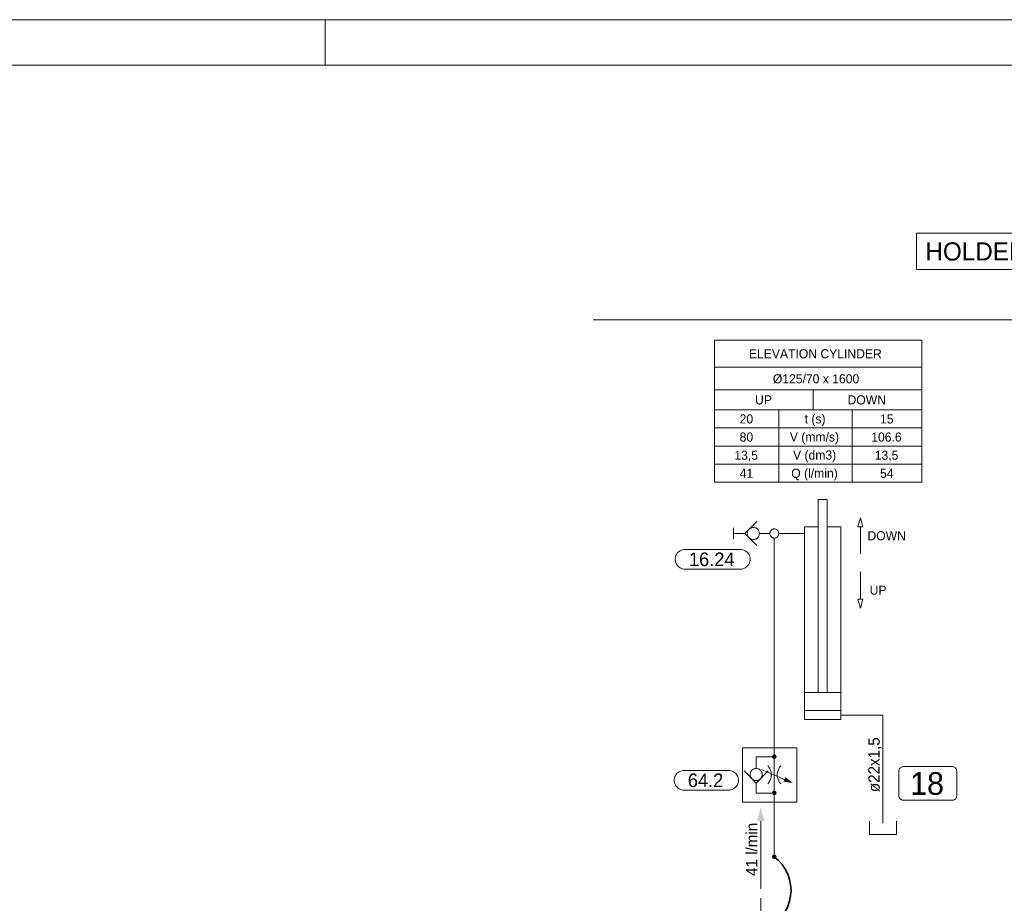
# Model space of a CAD drawing. Header units: millimetres. Extents: x 0 to 203, y 0 to 47.
# Tile 92 of 196: x 24 to 33, y 39 to 47. Entities that reach past the tile are written whole.
import ezdxf

# ---------------------------------------------------------------- set-up
doc = ezdxf.new("R2010")
doc.units = ezdxf.units.MM
for name, color, linetype in [('PDF_Geomertry', 7, 'Continuous'), ('PDF_Solid Fills', 7, 'Continuous'), ('PDF_Text', 7, 'Continuous')]:
    doc.layers.add(name, color=color, linetype=linetype)
doc.styles.add('PDF Arial', font='txt')
doc.styles.add('PDF Arial Bold', font='txt')

msp = doc.modelspace()

# ---------------------------------------------------------------- hatches: boundary and pattern name
at = {"layer": 'PDF_Solid Fills', "transparency": 33554559}
for points in [[(30.7063, 40.3785), (30.6862, 40.3785), (30.6868, 40.3813)], [(30.7063, 40.3785), (30.6868, 40.3757), (30.6862, 40.3785)], [(30.7063, 40.3785), (30.6868, 40.3832), (30.6882, 40.386)], [(30.7063, 40.3785), (30.6868, 40.3813), (30.6868, 40.3832)], [(30.7063, 40.3785), (30.6868, 40.3735), (30.6868, 40.3757)], [(30.7063, 40.3785), (30.6882, 40.3707), (30.6868, 40.3735)], [(30.7063, 40.3785), (30.6882, 40.386), (30.689, 40.3882)], [(30.7063, 40.3785), (30.689, 40.3687), (30.6882, 40.3707)], [(30.7063, 40.3785), (30.689, 40.3882), (30.6904, 40.3901)], [(30.7063, 40.3785), (30.6904, 40.3665), (30.689, 40.3687)], [(30.7063, 40.3785), (30.6904, 40.3901), (30.6924, 40.3924)], [(30.7063, 40.3785), (30.6924, 40.3646), (30.6904, 40.3665)], [(30.7063, 40.3785), (30.6924, 40.3924), (30.6938, 40.3937)], [(30.7063, 40.3785), (30.6938, 40.3632), (30.6924, 40.3646)], [(30.7063, 40.3785), (30.6938, 40.3937), (30.6965, 40.3957)], [(30.7063, 40.3785), (30.6965, 40.3618), (30.6938, 40.3632)], [(30.7063, 40.3785), (30.6965, 40.3957), (30.6987, 40.3965)], [(30.7063, 40.3785), (30.6987, 40.3604), (30.6965, 40.3618)], [(30.7063, 40.3785), (30.6987, 40.3965), (30.7007, 40.3971)], [(30.7063, 40.3785), (30.7007, 40.3596), (30.6987, 40.3604)], [(30.7063, 40.3785), (30.7007, 40.3971), (30.7035, 40.3979)], [(30.7063, 40.3785), (30.7035, 40.359), (30.7007, 40.3596)], [(30.7063, 40.3785), (30.7035, 40.3979), (30.7063, 40.3979)], [(30.7063, 40.3785), (30.7063, 40.359), (30.7035, 40.359)], [(30.7063, 40.3785), (30.7085, 40.3979), (30.7113, 40.3971)], [(30.7063, 40.3785), (30.7063, 40.3979), (30.7085, 40.3979)], [(30.7063, 40.3785), (30.7113, 40.3971), (30.714, 40.3965)], [(30.7063, 40.3785), (30.714, 40.3965), (30.716, 40.3957)], [(30.7063, 40.3785), (30.716, 40.3957), (30.7182, 40.3937)], [(30.7063, 40.3785), (30.7182, 40.3937), (30.7201, 40.3924)], [(30.7063, 40.3785), (30.7201, 40.3924), (30.7215, 40.3901)], [(30.7063, 40.3785), (30.7215, 40.3901), (30.7229, 40.3882)], [(30.7063, 40.3785), (30.7229, 40.3882), (30.7243, 40.386)], [(30.7063, 40.3785), (30.7243, 40.386), (30.7251, 40.3832)], [(30.7063, 40.3785), (30.7251, 40.3832), (30.7257, 40.3813)], [(30.7063, 40.3785), (30.7257, 40.3813), (30.7257, 40.3785)], [(30.7063, 40.3785), (30.7085, 40.359), (30.7063, 40.359)], [(30.7063, 40.3785), (30.7113, 40.3596), (30.7085, 40.359)], [(30.7063, 40.3785), (30.714, 40.3604), (30.7113, 40.3596)], [(30.7063, 40.3785), (30.716, 40.3618), (30.714, 40.3604)], [(30.7063, 40.3785), (30.7182, 40.3632), (30.716, 40.3618)], [(30.7063, 40.3785), (30.7201, 40.3646), (30.7182, 40.3632)], [(30.7063, 40.3785), (30.7215, 40.3665), (30.7201, 40.3646)], [(30.7063, 40.3785), (30.7229, 40.3687), (30.7215, 40.3665)], [(30.7063, 40.3785), (30.7243, 40.3707), (30.7229, 40.3687)], [(30.7063, 40.3785), (30.7251, 40.3735), (30.7243, 40.3707)], [(30.7063, 40.3785), (30.7257, 40.3757), (30.7251, 40.3735)], [(30.7063, 40.3785), (30.7257, 40.3785), (30.7257, 40.3757)], [(30.7063, 40.0637), (30.6862, 40.0637), (30.6868, 40.0665)], [(30.7063, 40.0637), (30.6868, 40.0618), (30.6862, 40.0637)], [(30.7063, 40.0637), (30.6868, 40.0693), (30.6882, 40.0715)], [(30.7063, 40.0637), (30.6868, 40.0665), (30.6868, 40.0693)], [(30.7063, 40.0637), (30.6868, 40.059), (30.6868, 40.0618)], [(30.7063, 40.0637), (30.6882, 40.0568), (30.6868, 40.059)], [(30.7063, 40.0637), (30.6882, 40.0715), (30.689, 40.0743)], [(30.7063, 40.0637), (30.689, 40.054), (30.6882, 40.0568)], [(30.7063, 40.0637), (30.689, 40.0743), (30.6904, 40.0763)], [(30.7063, 40.0637), (30.6904, 40.0521), (30.689, 40.054)], [(30.7063, 40.0637), (30.6904, 40.0763), (30.6924, 40.0776)], [(30.7063, 40.0637), (30.6924, 40.0499), (30.6904, 40.0521)], [(30.7063, 40.0637), (30.6924, 40.0776), (30.6938, 40.0799)], [(30.7063, 40.0637), (30.6938, 40.0485), (30.6924, 40.0499)], [(30.7063, 40.0637), (30.6938, 40.0799), (30.6965, 40.0813)], [(30.7063, 40.0637), (30.6965, 40.0471), (30.6938, 40.0485)], [(30.7063, 40.0637), (30.6965, 40.0813), (30.6987, 40.0826)], [(30.7063, 40.0637), (30.6987, 40.0457), (30.6965, 40.0471)], [(30.7063, 40.0637), (30.6987, 40.0826), (30.7007, 40.0832)], [(30.7063, 40.0637), (30.7007, 40.0451), (30.6987, 40.0457)], [(30.7063, 40.0637), (30.7007, 40.0832), (30.7035, 40.0832)], [(30.7063, 40.0637), (30.7035, 40.0443), (30.7007, 40.0451)], [(30.7063, 40.0637), (30.7035, 40.0832), (30.7063, 40.084)], [(30.7063, 40.0637), (30.7063, 40.0443), (30.7035, 40.0443)], [(30.7063, 40.0637), (30.7063, 40.084), (30.7085, 40.0832)], [(30.7063, 40.0637), (30.7113, 40.0832), (30.714, 40.0826)], [(30.7063, 40.0637), (30.7085, 40.0832), (30.7113, 40.0832)], [(30.7063, 40.0637), (30.714, 40.0826), (30.716, 40.0813)], [(30.7063, 40.0637), (30.716, 40.0813), (30.7182, 40.0799)], [(30.7063, 40.0637), (30.7182, 40.0799), (30.7201, 40.0776)], [(30.7063, 40.0637), (30.7201, 40.0776), (30.7215, 40.0763)], [(30.7063, 40.0637), (30.7215, 40.0763), (30.7229, 40.0743)], [(30.7063, 40.0637), (30.7229, 40.0743), (30.7243, 40.0715)], [(30.7063, 40.0637), (30.7243, 40.0715), (30.7251, 40.0693)], [(30.7063, 40.0637), (30.7251, 40.0693), (30.7257, 40.0665)], [(30.7063, 40.0637), (30.7257, 40.0665), (30.7257, 40.0637)], [(30.7063, 40.0637), (30.7085, 40.0443), (30.7063, 40.0443)], [(30.7063, 40.0637), (30.7113, 40.0451), (30.7085, 40.0443)], [(30.7063, 40.0637), (30.714, 40.0457), (30.7113, 40.0451)], [(30.7063, 40.0637), (30.716, 40.0471), (30.714, 40.0457)], [(30.7063, 40.0637), (30.7182, 40.0485), (30.716, 40.0471)], [(30.7063, 40.0637), (30.7201, 40.0499), (30.7182, 40.0485)], [(30.7063, 40.0637), (30.7215, 40.0521), (30.7201, 40.0499)], [(30.7063, 40.0637), (30.7229, 40.054), (30.7215, 40.0521)], [(30.7063, 40.0637), (30.7243, 40.0568), (30.7229, 40.054)], [(30.7063, 40.0637), (30.7251, 40.059), (30.7243, 40.0568)], [(30.7063, 40.0637), (30.7257, 40.0618), (30.7251, 40.059)], [(30.7063, 40.0637), (30.7257, 40.0637), (30.7257, 40.0618)], [(30.7063, 39.5104), (30.6862, 39.5104), (30.6868, 39.5124)], [(30.7063, 39.5104), (30.6868, 39.5076), (30.6862, 39.5104)], [(30.7063, 39.5104), (30.6868, 39.5151), (30.6882, 39.5174)], [(30.7063, 39.5104), (30.6868, 39.5124), (30.6868, 39.5151)], [(30.7063, 39.5104), (30.6868, 39.5049), (30.6868, 39.5076)], [(30.7063, 39.5104), (30.6882, 39.5026), (30.6868, 39.5049)], [(30.7063, 39.5104), (30.6882, 39.5174), (30.689, 39.5201)], [(30.7063, 39.5104), (30.689, 39.4999), (30.6882, 39.5026)], [(30.7063, 39.5104), (30.689, 39.5201), (30.6904, 39.5221)], [(30.7063, 39.5104), (30.6904, 39.4979), (30.689, 39.4999)], [(30.7063, 39.5104), (30.6904, 39.5221), (30.6924, 39.5243)], [(30.7063, 39.5104), (30.6924, 39.4965), (30.6904, 39.4979)], [(30.7063, 39.5104), (30.6924, 39.5243), (30.6938, 39.5257)], [(30.7063, 39.5104), (30.6938, 39.4943), (30.6924, 39.4965)], [(30.7063, 39.5104), (30.6938, 39.5257), (30.6965, 39.5271)], [(30.7063, 39.5104), (30.6965, 39.4929), (30.6938, 39.4943)], [(30.7063, 39.5104), (30.6965, 39.5271), (30.6987, 39.5285)], [(30.7063, 39.5104), (30.6987, 39.4915), (30.6965, 39.4929)], [(30.7063, 39.5104), (30.6987, 39.5285), (30.7007, 39.529)], [(30.7063, 39.5104), (30.7007, 39.491), (30.6987, 39.4915)], [(30.7063, 39.5104), (30.7007, 39.529), (30.7035, 39.5299)], [(30.7063, 39.5104), (30.7035, 39.491), (30.7007, 39.491)], [(30.7063, 39.5104), (30.7035, 39.5299), (30.7063, 39.5299)], [(30.7063, 39.5104), (30.7063, 39.4901), (30.7035, 39.491)], [(30.7063, 39.5104), (30.7085, 39.5299), (30.7113, 39.529)], [(30.7063, 39.5104), (30.7063, 39.5299), (30.7085, 39.5299)], [(30.7063, 39.5104), (30.7113, 39.529), (30.714, 39.5285)], [(30.7063, 39.5104), (30.714, 39.5285), (30.716, 39.5271)], [(30.7063, 39.5104), (30.716, 39.5271), (30.7182, 39.5257)], [(30.7063, 39.5104), (30.7182, 39.5257), (30.7201, 39.5243)], [(30.7063, 39.5104), (30.7201, 39.5243), (30.7215, 39.5221)], [(30.7063, 39.5104), (30.7215, 39.5221), (30.7229, 39.5201)], [(30.7063, 39.5104), (30.7229, 39.5201), (30.7243, 39.5174)], [(30.7063, 39.5104), (30.7243, 39.5174), (30.7251, 39.5151)], [(30.7063, 39.5104), (30.7251, 39.5151), (30.7257, 39.5124)], [(30.7063, 39.5104), (30.7257, 39.5124), (30.7257, 39.5104)], [(30.7063, 39.5104), (30.7085, 39.491), (30.7063, 39.4901)], [(30.7063, 39.5104), (30.7113, 39.491), (30.7085, 39.491)], [(30.7063, 39.5104), (30.714, 39.4915), (30.7113, 39.491)], [(30.7063, 39.5104), (30.716, 39.4929), (30.714, 39.4915)], [(30.7063, 39.5104), (30.7182, 39.4943), (30.716, 39.4929)], [(30.7063, 39.5104), (30.7201, 39.4965), (30.7182, 39.4943)], [(30.7063, 39.5104), (30.7215, 39.4979), (30.7201, 39.4965)], [(30.7063, 39.5104), (30.7229, 39.4999), (30.7215, 39.4979)], [(30.7063, 39.5104), (30.7243, 39.5026), (30.7229, 39.4999)], [(30.7063, 39.5104), (30.7251, 39.5049), (30.7243, 39.5026)], [(30.7063, 39.5104), (30.7257, 39.5076), (30.7251, 39.5049)], [(30.7063, 39.5104), (30.7257, 39.5104), (30.7257, 39.5076)]]:
    msp.add_hatch(color=256, dxfattribs=at).paths.add_polyline_path(points)

# ---------------------------------------------------------------- linework, layer by layer
at = {"layer": 'PDF_Geomertry', "lineweight": 15}
for points in [[(0.0007, 0.0035), (66.2187, 0.0035), (66.2187, 46.7735), (0.0007, 46.7735), (0.0007, 0.0035)], [(1.9696, 0.3971), (65.8251, 0.3971), (65.8251, 46.3799), (1.9696, 46.3799), (1.9696, 0.3971)], [(31.9396, 44.9207), (31.9396, 44.6063), (34.5724, 44.6063), (34.5724, 44.9207), (31.9396, 44.9207)], [(30.1876, 42.7596), (31.9868, 42.7596), (31.9868, 43.9929), (30.1876, 43.9929), (30.1876, 42.7596)], [(31.4313, 42.3743), (31.4737, 42.3743), (31.4529, 42.4526), (31.4313, 42.3743)], [(30.5771, 42.3151), (30.5765, 42.3221), (30.5751, 42.329), (30.5729, 42.3354), (30.5701, 42.3415), (30.566, 42.3471), (30.5618, 42.3526), (30.5571, 42.3568), (30.5507, 42.361), (30.5446, 42.3638), (30.5382, 42.366), (30.5313, 42.3674), (30.5251, 42.3679), (30.5182, 42.3674), (30.5113, 42.366), (30.5049, 42.3638), (30.4987, 42.361), (30.4932, 42.3568), (30.4876, 42.3526), (30.4835, 42.3471), (30.4793, 42.3415), (30.4765, 42.3354), (30.4743, 42.329), (30.4729, 42.3221), (30.4724, 42.3151), (30.4729, 42.309), (30.4743, 42.3021), (30.4765, 42.2957), (30.4793, 42.2896), (30.4835, 42.284), (30.4876, 42.2785), (30.4932, 42.2743), (30.4987, 42.2701), (30.5049, 42.2674), (30.5113, 42.2651), (30.5182, 42.2638), (30.5251, 42.2632), (30.5313, 42.2638), (30.5382, 42.2651), (30.5446, 42.2674), (30.5507, 42.2701), (30.5571, 42.2743), (30.5618, 42.2785), (30.566, 42.284), (30.5701, 42.2896), (30.5729, 42.2957), (30.5751, 42.3021), (30.5765, 42.309), (30.5771, 42.3151)], [(30.7451, 42.3151), (30.7451, 42.3207), (30.7438, 42.3257), (30.7424, 42.3304), (30.7404, 42.3354), (30.7376, 42.3396), (30.734, 42.3429), (30.7299, 42.3465), (30.7257, 42.3493), (30.721, 42.3521), (30.716, 42.3535), (30.7113, 42.3549), (30.7063, 42.3549), (30.7007, 42.3549), (30.696, 42.3535), (30.691, 42.3521), (30.6862, 42.3493), (30.6821, 42.3465), (30.6785, 42.3429), (30.6751, 42.3396), (30.6724, 42.3354), (30.6696, 42.3304), (30.6682, 42.3257), (30.6674, 42.3207), (30.6668, 42.3151), (30.6674, 42.3104), (30.6682, 42.3054), (30.6696, 42.3007), (30.6724, 42.2957), (30.6751, 42.2915), (30.6785, 42.2874), (30.6821, 42.2846), (30.6862, 42.2813), (30.691, 42.279), (30.696, 42.2776), (30.7007, 42.2763), (30.7063, 42.2763), (30.7113, 42.2763), (30.716, 42.2776), (30.721, 42.279), (30.7257, 42.2813), (30.7299, 42.2846), (30.734, 42.2874), (30.7376, 42.2915), (30.7404, 42.2957), (30.7424, 42.3007), (30.7438, 42.3054), (30.7451, 42.3104), (30.7451, 42.3151)], [(30.4099, 42.1776), (30.421, 42.1771), (30.4321, 42.1749), (30.4432, 42.1715), (30.4535, 42.166), (30.4632, 42.1596), (30.4724, 42.1521), (30.4799, 42.1437), (30.4863, 42.134), (30.491, 42.1235), (30.4946, 42.1124), (30.4974, 42.1013), (30.4979, 42.0896), (30.4979, 42.0937), (30.4974, 42.0818), (30.4946, 42.0707), (30.491, 42.0596), (30.4863, 42.0493), (30.4799, 42.0396), (30.4724, 42.0313), (30.4632, 42.0235), (30.4535, 42.0174), (30.4432, 42.0118), (30.4321, 42.0082), (30.421, 42.0063), (30.4099, 42.0049), (29.934, 42.0049), (29.9224, 42.0063), (29.9113, 42.0082), (29.9001, 42.0118), (29.8896, 42.0174), (29.8799, 42.0235), (29.8715, 42.0313), (29.864, 42.0396), (29.8576, 42.0493), (29.8521, 42.0596), (29.8487, 42.0707), (29.8465, 42.0818), (29.846, 42.0937), (29.846, 42.0896), (29.8465, 42.1013), (29.8487, 42.1124), (29.8521, 42.1235), (29.8576, 42.134), (29.864, 42.1437), (29.8715, 42.1521), (29.8799, 42.1596), (29.8896, 42.166), (29.9001, 42.1715), (29.9113, 42.1749), (29.9224, 42.1771), (29.934, 42.1776), (30.4099, 42.1776)], [(31.4737, 41.7457), (31.4313, 41.7457), (31.4529, 41.6674), (31.4737, 41.7457)], [(30.9029, 40.4568), (30.4313, 40.4568), (30.4313, 39.9854), (30.9029, 39.9854), (30.9029, 40.4568)], [(30.3071, 40.2604), (30.3188, 40.2596), (30.3299, 40.2576), (30.341, 40.254), (30.3515, 40.2485), (30.3613, 40.2424), (30.3696, 40.2346), (30.3771, 40.2257), (30.384, 40.2165), (30.389, 40.2063), (30.3924, 40.1951), (30.3951, 40.184), (30.396, 40.1721), (30.396, 40.1763), (30.3951, 40.1646), (30.3924, 40.1535), (30.389, 40.1424), (30.384, 40.1318), (30.3771, 40.1221), (30.3696, 40.1138), (30.3613, 40.1063), (30.3515, 40.0993), (30.341, 40.0943), (30.3299, 40.091), (30.3188, 40.0882), (30.3071, 40.0874), (29.9265, 40.0874), (29.9146, 40.0882), (29.9035, 40.091), (29.8924, 40.0943), (29.8821, 40.0993), (29.8724, 40.1063), (29.864, 40.1138), (29.8563, 40.1221), (29.8493, 40.1318), (29.8446, 40.1424), (29.841, 40.1535), (29.8382, 40.1646), (29.8376, 40.1763), (29.8376, 40.1721), (29.8382, 40.184), (29.841, 40.1951), (29.8446, 40.2063), (29.8493, 40.2165), (29.8563, 40.2257), (29.864, 40.2346), (29.8724, 40.2424), (29.8821, 40.2485), (29.8924, 40.254), (29.9035, 40.2576), (29.9146, 40.2596), (29.9265, 40.2604), (30.3071, 40.2604)], [(30.6015, 40.2235), (30.6007, 40.2304), (30.5993, 40.2374), (30.5974, 40.2437), (30.5946, 40.2499), (30.5904, 40.2554), (30.5863, 40.261), (30.5807, 40.2651), (30.5751, 40.2693), (30.5688, 40.2721), (30.5626, 40.2743), (30.5557, 40.2757), (30.5487, 40.2763), (30.5424, 40.2757), (30.5354, 40.2743), (30.5293, 40.2721), (30.5229, 40.2693), (30.5168, 40.2651), (30.5118, 40.261), (30.5076, 40.2554), (30.5035, 40.2499), (30.5007, 40.2437), (30.4987, 40.2374), (30.4974, 40.2304), (30.4965, 40.2235), (30.4974, 40.2174), (30.4987, 40.2104), (30.5007, 40.204), (30.5035, 40.1979), (30.5076, 40.1924), (30.5118, 40.1868), (30.5168, 40.1826), (30.5229, 40.1785), (30.5293, 40.1757), (30.5354, 40.1735), (30.5424, 40.1721), (30.5487, 40.1715), (30.5557, 40.1721), (30.5626, 40.1735), (30.5688, 40.1757), (30.5751, 40.1785), (30.5807, 40.1826), (30.5863, 40.1868), (30.5904, 40.1924), (30.5946, 40.1979), (30.5974, 40.204), (30.5993, 40.2104), (30.6007, 40.2174), (30.6015, 40.2235)]]:
    msp.add_lwpolyline(points, close=True, dxfattribs=at)
for points in [[(26.8104, 46.7735), (26.8104, 46.3799)], [(29.134, 44.1701), (37.2563, 44.1701)], [(30.1876, 43.7576), (31.9868, 43.7576)], [(30.1876, 43.561), (31.9868, 43.561)], [(30.1876, 43.3882), (31.0437, 43.3882), (31.0437, 43.561)], [(30.1876, 43.2313), (30.7451, 43.2313), (30.7451, 43.3882)], [(30.1876, 43.0735), (30.7451, 43.0735), (30.7451, 43.2313), (31.3821, 43.2313), (31.3821, 43.3882)], [(31.0437, 43.3882), (31.9868, 43.3882)], [(30.1876, 42.9165), (30.7451, 42.9165), (30.7451, 43.0735), (31.3821, 43.0735), (31.3821, 43.2313), (31.9868, 43.2313)], [(30.7451, 42.7596), (30.7451, 42.9165), (31.3821, 42.9165), (31.3821, 43.0735), (31.9868, 43.0735)], [(31.3821, 42.7596), (31.3821, 42.9165), (31.9868, 42.9165)], [(31.0876, 40.936), (31.0876, 42.6104), (31.166, 42.6104), (31.166, 40.936)], [(30.5557, 42.4201), (30.4507, 42.3151), (30.5557, 42.211)], [(31.166, 42.3743), (31.2835, 42.3743), (31.2835, 40.7007), (30.9696, 40.7007), (30.9696, 42.3743), (31.0876, 42.3743)], [(31.4529, 42.1388), (31.4529, 42.3743)], [(30.3521, 42.2665), (30.3521, 42.3646)], [(30.4507, 42.3151), (30.3521, 42.3151)], [(30.5771, 42.3151), (30.6076, 42.3151), (30.6668, 42.3151)], [(30.7451, 42.3151), (30.9696, 42.3151)], [(30.7063, 40.3785), (30.7063, 40.4568), (30.7063, 42.2763)], [(31.4529, 41.9818), (31.4529, 41.7457)], [(30.9696, 40.936), (31.2835, 40.936)], [(30.9696, 40.779), (31.2835, 40.779)], [(31.6493, 39.8007), (31.6493, 39.8757), (31.6493, 40.7401), (31.2835, 40.7401)], [(30.5487, 40.1499), (30.5487, 40.1193), (30.5487, 40.0637), (30.7063, 40.0637), (30.7063, 40.3785), (30.5487, 40.3785), (30.5487, 40.2763)], [(30.6535, 40.2549), (30.5487, 40.1499), (30.4446, 40.2549)], [(30.596, 40.2687), (30.7951, 40.1818)], [(30.6501, 40.1429), (30.6599, 40.1549), (30.6674, 40.1688), (30.6737, 40.1826), (30.6779, 40.1979), (30.6799, 40.2132), (30.6799, 40.229), (30.6779, 40.2443), (30.6737, 40.2596), (30.6674, 40.2743), (30.6599, 40.2874), (30.6501, 40.2999)], [(30.7626, 40.2999), (30.7529, 40.2874), (30.7446, 40.2743), (30.739, 40.2596), (30.7349, 40.2443), (30.7326, 40.229), (30.7326, 40.2132), (30.7349, 40.1979), (30.739, 40.1826), (30.7446, 40.1688), (30.7529, 40.1549), (30.7626, 40.1429)], [(30.7063, 40.0637), (30.7063, 39.9854), (30.7063, 39.5104)], [(30.5882, 39.2313), (30.5882, 39.8207)], [(31.5313, 39.8207), (31.5313, 39.7026), (31.7668, 39.7026), (31.7668, 39.8207)], [(30.5882, 39.1526), (30.5882, 38.5632)]]:
    msp.add_lwpolyline(points, dxfattribs=at)
at = {"layer": 'PDF_Geomertry', "lineweight": 0}
for points in [[(30.6965, 40.3785), (30.6965, 40.3771), (30.6965, 40.3757), (30.6974, 40.3749), (30.6974, 40.3735), (30.6979, 40.3721), (30.6993, 40.3715), (30.7001, 40.3707), (30.7015, 40.3701), (30.7021, 40.3693), (30.7035, 40.3687), (30.7049, 40.3687), (30.7063, 40.3687), (30.7076, 40.3687), (30.7085, 40.3687), (30.7099, 40.3693), (30.7113, 40.3701), (30.7118, 40.3707), (30.7132, 40.3715), (30.714, 40.3721), (30.7146, 40.3735), (30.7154, 40.3749), (30.7154, 40.3757), (30.716, 40.3771), (30.716, 40.3785), (30.716, 40.3799), (30.7154, 40.3813), (30.7154, 40.3818), (30.7146, 40.3832), (30.714, 40.3846), (30.7132, 40.3854), (30.7118, 40.386), (30.7113, 40.3868), (30.7099, 40.3874), (30.7085, 40.3882), (30.7076, 40.3882), (30.7063, 40.3882), (30.7049, 40.3882), (30.7035, 40.3882), (30.7021, 40.3874), (30.7015, 40.3868), (30.7001, 40.386), (30.6993, 40.3854), (30.6979, 40.3846), (30.6974, 40.3832), (30.6974, 40.3818), (30.6965, 40.3813), (30.6965, 40.3799), (30.6965, 40.3785)], [(30.6965, 40.0637), (30.6965, 40.0632), (30.6965, 40.0618), (30.6974, 40.0604), (30.6974, 40.059), (30.6979, 40.0582), (30.6993, 40.0568), (30.7001, 40.0563), (30.7015, 40.0554), (30.7021, 40.0549), (30.7035, 40.0549), (30.7049, 40.054), (30.7063, 40.054), (30.7076, 40.054), (30.7085, 40.0549), (30.7099, 40.0549), (30.7113, 40.0554), (30.7118, 40.0563), (30.7132, 40.0568), (30.714, 40.0582), (30.7146, 40.059), (30.7154, 40.0604), (30.7154, 40.0618), (30.716, 40.0632), (30.716, 40.0637), (30.716, 40.0651), (30.7154, 40.0665), (30.7154, 40.0679), (30.7146, 40.0688), (30.714, 40.0701), (30.7132, 40.0707), (30.7118, 40.0721), (30.7113, 40.0729), (30.7099, 40.0729), (30.7085, 40.0735), (30.7076, 40.0735), (30.7063, 40.0743), (30.7049, 40.0735), (30.7035, 40.0735), (30.7021, 40.0729), (30.7015, 40.0729), (30.7001, 40.0721), (30.6993, 40.0707), (30.6979, 40.0701), (30.6974, 40.0688), (30.6974, 40.0679), (30.6965, 40.0665), (30.6965, 40.0651), (30.6965, 40.0637)], [(30.6965, 39.5104), (30.6965, 39.509), (30.6965, 39.5076), (30.6974, 39.5063), (30.6974, 39.5054), (30.6979, 39.504), (30.6993, 39.5035), (30.7001, 39.5021), (30.7015, 39.5013), (30.7021, 39.5013), (30.7035, 39.5007), (30.7049, 39.5007), (30.7063, 39.4999), (30.7076, 39.5007), (30.7085, 39.5007), (30.7099, 39.5013), (30.7113, 39.5013), (30.7118, 39.5021), (30.7132, 39.5035), (30.714, 39.504), (30.7146, 39.5054), (30.7154, 39.5063), (30.7154, 39.5076), (30.716, 39.509), (30.716, 39.5104), (30.716, 39.511), (30.7154, 39.5124), (30.7154, 39.5138), (30.7146, 39.5151), (30.714, 39.516), (30.7132, 39.5174), (30.7118, 39.5179), (30.7113, 39.5187), (30.7099, 39.5193), (30.7085, 39.5193), (30.7076, 39.5201), (30.7063, 39.5201), (30.7049, 39.5201), (30.7035, 39.5193), (30.7021, 39.5193), (30.7015, 39.5187), (30.7001, 39.5179), (30.6993, 39.5174), (30.6979, 39.516), (30.6974, 39.5151), (30.6974, 39.5138), (30.6965, 39.5124), (30.6965, 39.511), (30.6965, 39.5104)]]:
    msp.add_lwpolyline(points, close=True, dxfattribs=at)
at = {"layer": 'PDF_Geomertry', "lineweight": 9}
msp.add_lwpolyline([(32.2501, 40.2924), (32.2557, 40.2915), (32.2604, 40.291), (32.2654, 40.2888), (32.2701, 40.2868), (32.2743, 40.284), (32.2779, 40.2804), (32.2813, 40.2763), (32.284, 40.2721), (32.2868, 40.2679), (32.2882, 40.2632), (32.289, 40.2576), (32.2896, 40.2526), (32.2896, 40.0401), (32.289, 40.0354), (32.2882, 40.0304), (32.2868, 40.0257), (32.284, 40.0207), (32.2813, 40.0165), (32.2779, 40.0124), (32.2743, 40.0096), (32.2701, 40.0063), (32.2654, 40.004), (32.2604, 40.0026), (32.2557, 40.0013), (32.2501, 40.0013), (31.8257, 40.0013), (31.821, 40.0013), (31.816, 40.0026), (31.8112, 40.004), (31.8063, 40.0063), (31.8021, 40.0096), (31.7979, 40.0124), (31.7946, 40.0165), (31.7918, 40.0207), (31.7896, 40.0257), (31.7882, 40.0304), (31.7868, 40.0354), (31.7868, 40.0401), (31.7868, 40.2526), (31.7868, 40.2576), (31.7882, 40.2632), (31.7896, 40.2679), (31.7918, 40.2721), (31.7946, 40.2763), (31.7979, 40.2804), (31.8021, 40.284), (31.8063, 40.2868), (31.8112, 40.2888), (31.816, 40.291), (31.821, 40.2915), (31.8257, 40.2924), (32.2501, 40.2924)], close=True, dxfattribs=at)
at = {"layer": 'PDF_Geomertry', "lineweight": 35}
msp.add_lwpolyline([(30.7063, 38.9285), (30.7424, 38.9596), (30.7743, 38.9957), (30.8015, 39.0354), (30.8229, 39.0785), (30.839, 39.1243), (30.8479, 39.1715), (30.8515, 39.2193), (30.8479, 39.2674), (30.839, 39.3146), (30.8229, 39.3596), (30.8015, 39.4026), (30.7743, 39.4429), (30.7424, 39.4785), (30.7063, 39.5104)], dxfattribs=at)
at = {"layer": 'PDF_Solid Fills', "transparency": 33554559}
for points in [[(30.8035, 40.2013), (30.7868, 40.1624), (30.8035, 40.2013), (30.8674, 40.1507)], [(30.5563, 39.8207), (30.6196, 39.8207), (30.5563, 39.8207), (30.5882, 39.9382)]]:
    msp.add_solid(points, dxfattribs=at)

# ---------------------------------------------------------------- texts
at = {"layer": 'PDF_Text', "attachment_point": 7}
for s, insert, char_height, style in [('HOLDER FURNACE 25T', (32.0174, 44.6819), 0.157282, 'PDF Arial'), ('ELEVATION CYLINDER', (30.4863, 43.8346), 0.07874, 'PDF Arial'), ('Ø125/70 x 1600', (30.6938, 43.6153), 0.07874, 'PDF Arial Bold'), ('UP', (30.5396, 43.4341), 0.07874, 'PDF Arial'), ('DOWN', (31.3418, 43.4341), 0.07874, 'PDF Arial'), ('20', (30.4057, 43.2688), 0.07874, 'PDF Arial'), ('t (s)', (30.9696, 43.247), 0.07874, 'PDF Arial'), ('15', (31.6237, 43.2688), 0.07874, 'PDF Arial'), ('80', (30.4057, 43.1119), 0.07874, 'PDF Arial'), ('V (mm/s)', (30.841, 43.09), 0.07874, 'PDF Arial'), ('106.6', (31.5474, 43.1119), 0.07874, 'PDF Arial'), ('13,5', (30.3599, 42.9407), 0.07874, 'PDF Arial'), ('V (dm3)', (30.8688, 42.9331), 0.07874, 'PDF Arial'), ('13,5', (31.5779, 42.9407), 0.07874, 'PDF Arial'), ('41', (30.4057, 42.7985), 0.07874, 'PDF Arial'), ('Q (l/min)', (30.8535, 42.7753), 0.07874, 'PDF Arial'), ('54', (31.6237, 42.7971), 0.07874, 'PDF Arial'), ('DOWN', (31.5146, 42.2555), 0.07874, 'PDF Arial'), ('16.24', (29.966, 42.0306), 0.11811, 'PDF Arial'), ('UP', (31.5335, 41.7841), 0.07874, 'PDF Arial'), ('64.2', (29.9563, 40.1131), 0.11811, 'PDF Arial'), ('18', (31.8854, 40.0451), 0.19685, 'PDF Arial')]:
    msp.add_mtext(s, dxfattribs=dict(at, insert=insert, char_height=char_height, style=style))
at = {"layer": 'PDF_Text', "char_height": 0.09843, "attachment_point": 7, "rotation": 90, "style": 'PDF Arial'}
for s, insert in [('ø22x1,5', (31.6391, 40.0715)), ('41 l/min', (30.5607, 39.3443))]:
    msp.add_mtext(s, dxfattribs=dict(at, insert=insert))

doc.saveas('drawing.dxf')
